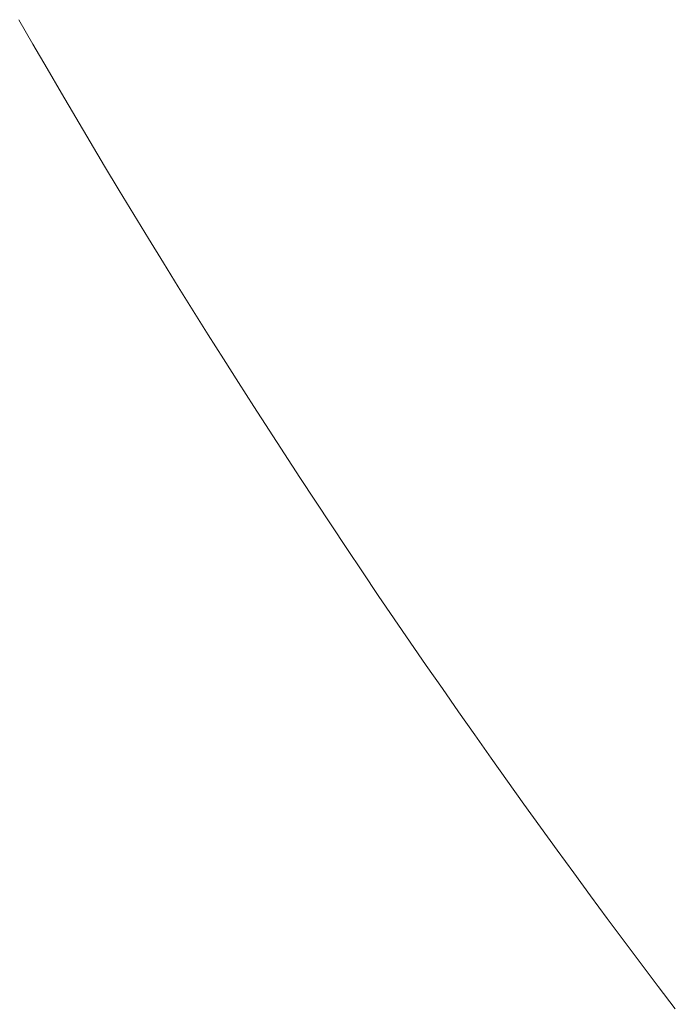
# Model space of a CAD drawing. Header units: centimetres. Extents: x -35.4 to 36.6, y -19.9 to 18.9.
# Tile 17 of 256: x -24.2869 to -24.2158, y -11.6051 to -11.4983. Entities that reach past the tile are written whole.
import ezdxf

# ---------------------------------------------------------------- set-up
doc = ezdxf.new("R2010")
doc.units = ezdxf.units.CM
doc.header["$LTSCALE"] = 2.54
doc.layers.add('Lucido design-1', color=7, linetype='Continuous')

# ---------------------------------------------------------------- blocks, each defined once
blk = doc.blocks.new('Gruppo-1')
at = {"color": 92, "linetype": 'Continuous', "lineweight": 9, "invisible_edges": 13}
for points in [[(-35.42, -19.9, 0), (-24.28551, -11.50094, 0), (-24.28705, -11.49828, 0), (-35.42, -19.9, 0)], [(-35.42, -19.9, -1.2), (-24.28551, -11.50094, -1.2), (-24.28705, -11.49828, -1.2), (-35.42, -19.9, -1.2)], [(-35.42, -19.9, 0), (-24.28397, -11.50359, 0), (-24.28551, -11.50094, 0), (-35.42, -19.9, 0)], [(-35.42, -19.9, -1.2), (-24.28397, -11.50359, -1.2), (-24.28551, -11.50094, -1.2), (-35.42, -19.9, -1.2)], [(-35.42, -19.9, 0), (-24.28242, -11.50624, 0), (-24.28397, -11.50359, 0), (-35.42, -19.9, 0)], [(-35.42, -19.9, -1.2), (-24.28242, -11.50624, -1.2), (-24.28397, -11.50359, -1.2), (-35.42, -19.9, -1.2)], [(-35.42, -19.9, 0), (-24.28087, -11.50888, 0), (-24.28242, -11.50624, 0), (-35.42, -19.9, 0)], [(-35.42, -19.9, -1.2), (-24.28087, -11.50888, -1.2), (-24.28242, -11.50624, -1.2), (-35.42, -19.9, -1.2)], [(-35.42, -19.9, 0), (-24.2793, -11.51152, 0), (-24.28087, -11.50888, 0), (-35.42, -19.9, 0)], [(-35.42, -19.9, -1.2), (-24.2793, -11.51152, -1.2), (-24.28087, -11.50888, -1.2), (-35.42, -19.9, -1.2)], [(-35.42, -19.9, 0), (-24.27773, -11.51416, 0), (-24.2793, -11.51152, 0), (-35.42, -19.9, 0)], [(-35.42, -19.9, -1.2), (-24.27773, -11.51416, -1.2), (-24.2793, -11.51152, -1.2), (-35.42, -19.9, -1.2)], [(-35.42, -19.9, 0), (-24.27615, -11.51679, 0), (-24.27773, -11.51416, 0), (-35.42, -19.9, 0)], [(-35.42, -19.9, -1.2), (-24.27615, -11.51679, -1.2), (-24.27773, -11.51416, -1.2), (-35.42, -19.9, -1.2)], [(-35.42, -19.9, 0), (-24.27456, -11.51941, 0), (-24.27615, -11.51679, 0), (-35.42, -19.9, 0)], [(-35.42, -19.9, -1.2), (-24.27456, -11.51941, -1.2), (-24.27615, -11.51679, -1.2), (-35.42, -19.9, -1.2)], [(-35.42, -19.9, 0), (-24.27296, -11.52203, 0), (-24.27456, -11.51941, 0), (-35.42, -19.9, 0)], [(-35.42, -19.9, -1.2), (-24.27296, -11.52203, -1.2), (-24.27456, -11.51941, -1.2), (-35.42, -19.9, -1.2)], [(-35.42, -19.9, 0), (-24.27136, -11.52464, 0), (-24.27296, -11.52203, 0), (-35.42, -19.9, 0)], [(-35.42, -19.9, -1.2), (-24.27136, -11.52464, -1.2), (-24.27296, -11.52203, -1.2), (-35.42, -19.9, -1.2)], [(-35.42, -19.9, 0), (-24.26974, -11.52725, 0), (-24.27136, -11.52464, 0), (-35.42, -19.9, 0)], [(-35.42, -19.9, -1.2), (-24.26974, -11.52725, -1.2), (-24.27136, -11.52464, -1.2), (-35.42, -19.9, -1.2)], [(-35.42, -19.9, 0), (-24.26812, -11.52986, 0), (-24.26974, -11.52725, 0), (-35.42, -19.9, 0)], [(-35.42, -19.9, -1.2), (-24.26812, -11.52986, -1.2), (-24.26974, -11.52725, -1.2), (-35.42, -19.9, -1.2)], [(-35.42, -19.9, 0), (-24.26649, -11.53246, 0), (-24.26812, -11.52986, 0), (-35.42, -19.9, 0)], [(-35.42, -19.9, -1.2), (-24.26649, -11.53246, -1.2), (-24.26812, -11.52986, -1.2), (-35.42, -19.9, -1.2)], [(-35.42, -19.9, 0), (-24.26485, -11.53505, 0), (-24.26649, -11.53246, 0), (-35.42, -19.9, 0)], [(-35.42, -19.9, -1.2), (-24.26485, -11.53505, -1.2), (-24.26649, -11.53246, -1.2), (-35.42, -19.9, -1.2)], [(-35.42, -19.9, 0), (-24.26321, -11.53764, 0), (-24.26485, -11.53505, 0), (-35.42, -19.9, 0)], [(-35.42, -19.9, -1.2), (-24.26321, -11.53764, -1.2), (-24.26485, -11.53505, -1.2), (-35.42, -19.9, -1.2)], [(-35.42, -19.9, 0), (-24.26155, -11.54023, 0), (-24.26321, -11.53764, 0), (-35.42, -19.9, 0)], [(-35.42, -19.9, -1.2), (-24.26155, -11.54023, -1.2), (-24.26321, -11.53764, -1.2), (-35.42, -19.9, -1.2)], [(-35.42, -19.9, 0), (-24.25989, -11.5428, 0), (-24.26155, -11.54023, 0), (-35.42, -19.9, 0)], [(-35.42, -19.9, -1.2), (-24.25989, -11.5428, -1.2), (-24.26155, -11.54023, -1.2), (-35.42, -19.9, -1.2)], [(-35.42, -19.9, 0), (-24.25822, -11.54538, 0), (-24.25989, -11.5428, 0), (-35.42, -19.9, 0)], [(-35.42, -19.9, -1.2), (-24.25822, -11.54538, -1.2), (-24.25989, -11.5428, -1.2), (-35.42, -19.9, -1.2)], [(-35.42, -19.9, 0), (-24.25655, -11.54795, 0), (-24.25822, -11.54538, 0), (-35.42, -19.9, 0)], [(-35.42, -19.9, -1.2), (-24.25655, -11.54795, -1.2), (-24.25822, -11.54538, -1.2), (-35.42, -19.9, -1.2)], [(-35.42, -19.9, 0), (-24.25486, -11.55051, 0), (-24.25655, -11.54795, 0), (-35.42, -19.9, 0)], [(-35.42, -19.9, -1.2), (-24.25486, -11.55051, -1.2), (-24.25655, -11.54795, -1.2), (-35.42, -19.9, -1.2)], [(-35.42, -19.9, 0), (-24.25317, -11.55307, 0), (-24.25486, -11.55051, 0), (-35.42, -19.9, 0)], [(-35.42, -19.9, -1.2), (-24.25317, -11.55307, -1.2), (-24.25486, -11.55051, -1.2), (-35.42, -19.9, -1.2)], [(-35.42, -19.9, 0), (-24.25147, -11.55562, 0), (-24.25317, -11.55307, 0), (-35.42, -19.9, 0)], [(-35.42, -19.9, -1.2), (-24.25147, -11.55562, -1.2), (-24.25317, -11.55307, -1.2), (-35.42, -19.9, -1.2)], [(-35.42, -19.9, 0), (-24.24976, -11.55817, 0), (-24.25147, -11.55562, 0), (-35.42, -19.9, 0)], [(-35.42, -19.9, -1.2), (-24.24976, -11.55817, -1.2), (-24.25147, -11.55562, -1.2), (-35.42, -19.9, -1.2)], [(-35.42, -19.9, 0), (-24.24805, -11.56072, 0), (-24.24976, -11.55817, 0), (-35.42, -19.9, 0)], [(-35.42, -19.9, -1.2), (-24.24805, -11.56072, -1.2), (-24.24976, -11.55817, -1.2), (-35.42, -19.9, -1.2)], [(-35.42, -19.9, 0), (-24.24632, -11.56325, 0), (-24.24805, -11.56072, 0), (-35.42, -19.9, 0)], [(-35.42, -19.9, -1.2), (-24.24632, -11.56325, -1.2), (-24.24805, -11.56072, -1.2), (-35.42, -19.9, -1.2)], [(-35.42, -19.9, 0), (-24.24459, -11.56579, 0), (-24.24632, -11.56325, 0), (-35.42, -19.9, 0)], [(-35.42, -19.9, -1.2), (-24.24459, -11.56579, -1.2), (-24.24632, -11.56325, -1.2), (-35.42, -19.9, -1.2)], [(-35.42, -19.9, 0), (-24.24285, -11.56831, 0), (-24.24459, -11.56579, 0), (-35.42, -19.9, 0)], [(-35.42, -19.9, -1.2), (-24.24285, -11.56831, -1.2), (-24.24459, -11.56579, -1.2), (-35.42, -19.9, -1.2)], [(-35.42, -19.9, 0), (-24.2411, -11.57083, 0), (-24.24285, -11.56831, 0), (-35.42, -19.9, 0)], [(-35.42, -19.9, -1.2), (-24.2411, -11.57083, -1.2), (-24.24285, -11.56831, -1.2), (-35.42, -19.9, -1.2)], [(-35.42, -19.9, 0), (-24.23935, -11.57335, 0), (-24.2411, -11.57083, 0), (-35.42, -19.9, 0)], [(-35.42, -19.9, -1.2), (-24.23935, -11.57335, -1.2), (-24.2411, -11.57083, -1.2), (-35.42, -19.9, -1.2)], [(-35.42, -19.9, 0), (-24.23758, -11.57586, 0), (-24.23935, -11.57335, 0), (-35.42, -19.9, 0)], [(-35.42, -19.9, -1.2), (-24.23758, -11.57586, -1.2), (-24.23935, -11.57335, -1.2), (-35.42, -19.9, -1.2)], [(-35.42, -19.9, 0), (-24.23581, -11.57837, 0), (-24.23758, -11.57586, 0), (-35.42, -19.9, 0)], [(-35.42, -19.9, -1.2), (-24.23581, -11.57837, -1.2), (-24.23758, -11.57586, -1.2), (-35.42, -19.9, -1.2)], [(-35.42, -19.9, 0), (-24.23404, -11.58087, 0), (-24.23581, -11.57837, 0), (-35.42, -19.9, 0)], [(-35.42, -19.9, -1.2), (-24.23404, -11.58087, -1.2), (-24.23581, -11.57837, -1.2), (-35.42, -19.9, -1.2)], [(-35.42, -19.9, 0), (-24.23225, -11.58336, 0), (-24.23404, -11.58087, 0), (-35.42, -19.9, 0)], [(-35.42, -19.9, -1.2), (-24.23225, -11.58336, -1.2), (-24.23404, -11.58087, -1.2), (-35.42, -19.9, -1.2)], [(-35.42, -19.9, 0), (-24.23046, -11.58585, 0), (-24.23225, -11.58336, 0), (-35.42, -19.9, 0)], [(-35.42, -19.9, -1.2), (-24.23046, -11.58585, -1.2), (-24.23225, -11.58336, -1.2), (-35.42, -19.9, -1.2)], [(-35.42, -19.9, 0), (-24.22866, -11.58834, 0), (-24.23046, -11.58585, 0), (-35.42, -19.9, 0)], [(-35.42, -19.9, -1.2), (-24.22866, -11.58834, -1.2), (-24.23046, -11.58585, -1.2), (-35.42, -19.9, -1.2)], [(-35.42, -19.9, 0), (-24.22685, -11.59081, 0), (-24.22866, -11.58834, 0), (-35.42, -19.9, 0)], [(-35.42, -19.9, -1.2), (-24.22685, -11.59081, -1.2), (-24.22866, -11.58834, -1.2), (-35.42, -19.9, -1.2)], [(-35.42, -19.9, 0), (-24.22503, -11.59329, 0), (-24.22685, -11.59081, 0), (-35.42, -19.9, 0)], [(-35.42, -19.9, -1.2), (-24.22503, -11.59329, -1.2), (-24.22685, -11.59081, -1.2), (-35.42, -19.9, -1.2)], [(-35.42, -19.9, 0), (-24.22321, -11.59575, 0), (-24.22503, -11.59329, 0), (-35.42, -19.9, 0)], [(-35.42, -19.9, -1.2), (-24.22321, -11.59575, -1.2), (-24.22503, -11.59329, -1.2), (-35.42, -19.9, -1.2)], [(-35.42, -19.9, 0), (-24.22138, -11.59821, 0), (-24.22321, -11.59575, 0), (-35.42, -19.9, 0)], [(-35.42, -19.9, -1.2), (-24.22138, -11.59821, -1.2), (-24.22321, -11.59575, -1.2), (-35.42, -19.9, -1.2)], [(-35.42, -19.9, 0), (-24.21954, -11.60067, 0), (-24.22138, -11.59821, 0), (-35.42, -19.9, 0)], [(-35.42, -19.9, -1.2), (-24.21954, -11.60067, -1.2), (-24.22138, -11.59821, -1.2), (-35.42, -19.9, -1.2)], [(-35.42, -19.9, 0), (-24.21769, -11.60312, 0), (-24.21954, -11.60067, 0), (-35.42, -19.9, 0)], [(-35.42, -19.9, -1.2), (-24.21769, -11.60312, -1.2), (-24.21954, -11.60067, -1.2), (-35.42, -19.9, -1.2)], [(-35.42, -19.9, 0), (-24.21584, -11.60556, 0), (-24.21769, -11.60312, 0), (-35.42, -19.9, 0)], [(-35.42, -19.9, -1.2), (-24.21584, -11.60556, -1.2), (-24.21769, -11.60312, -1.2), (-35.42, -19.9, -1.2)]]:
    blk.add_3dface(points, dxfattribs=at)
at = {"color": 92, "linetype": 'Continuous', "lineweight": 9}
for points in [[(-24.28705, -11.49828, -1.2), (-24.28705, -11.49828, 0), (-24.28551, -11.50094, 0), (-24.28551, -11.50094, -1.2)], [(-24.28551, -11.50094, -1.2), (-24.28551, -11.50094, 0), (-24.28397, -11.50359, 0), (-24.28397, -11.50359, -1.2)], [(-24.28397, -11.50359, -1.2), (-24.28397, -11.50359, 0), (-24.28242, -11.50624, 0), (-24.28242, -11.50624, -1.2)], [(-24.28242, -11.50624, -1.2), (-24.28242, -11.50624, 0), (-24.28087, -11.50888, 0), (-24.28087, -11.50888, -1.2)], [(-24.28087, -11.50888, -1.2), (-24.28087, -11.50888, 0), (-24.2793, -11.51152, 0), (-24.2793, -11.51152, -1.2)], [(-24.2793, -11.51152, -1.2), (-24.2793, -11.51152, 0), (-24.27773, -11.51416, 0), (-24.27773, -11.51416, -1.2)], [(-24.27773, -11.51416, -1.2), (-24.27773, -11.51416, 0), (-24.27615, -11.51679, 0), (-24.27615, -11.51679, -1.2)], [(-24.27615, -11.51679, -1.2), (-24.27615, -11.51679, 0), (-24.27456, -11.51941, 0), (-24.27456, -11.51941, -1.2)], [(-24.27456, -11.51941, -1.2), (-24.27456, -11.51941, 0), (-24.27296, -11.52203, 0), (-24.27296, -11.52203, -1.2)], [(-24.27296, -11.52203, -1.2), (-24.27296, -11.52203, 0), (-24.27136, -11.52464, 0), (-24.27136, -11.52464, -1.2)], [(-24.27136, -11.52464, -1.2), (-24.27136, -11.52464, 0), (-24.26974, -11.52725, 0), (-24.26974, -11.52725, -1.2)], [(-24.26974, -11.52725, -1.2), (-24.26974, -11.52725, 0), (-24.26812, -11.52986, 0), (-24.26812, -11.52986, -1.2)], [(-24.26812, -11.52986, -1.2), (-24.26812, -11.52986, 0), (-24.26649, -11.53246, 0), (-24.26649, -11.53246, -1.2)], [(-24.26649, -11.53246, -1.2), (-24.26649, -11.53246, 0), (-24.26485, -11.53505, 0), (-24.26485, -11.53505, -1.2)], [(-24.26485, -11.53505, -1.2), (-24.26485, -11.53505, 0), (-24.26321, -11.53764, 0), (-24.26321, -11.53764, -1.2)], [(-24.26321, -11.53764, -1.2), (-24.26321, -11.53764, 0), (-24.26155, -11.54023, 0), (-24.26155, -11.54023, -1.2)], [(-24.26155, -11.54023, -1.2), (-24.26155, -11.54023, 0), (-24.25989, -11.5428, 0), (-24.25989, -11.5428, -1.2)], [(-24.25989, -11.5428, -1.2), (-24.25989, -11.5428, 0), (-24.25822, -11.54538, 0), (-24.25822, -11.54538, -1.2)], [(-24.25822, -11.54538, -1.2), (-24.25822, -11.54538, 0), (-24.25655, -11.54795, 0), (-24.25655, -11.54795, -1.2)], [(-24.25655, -11.54795, -1.2), (-24.25655, -11.54795, 0), (-24.25486, -11.55051, 0), (-24.25486, -11.55051, -1.2)], [(-24.25486, -11.55051, -1.2), (-24.25486, -11.55051, 0), (-24.25317, -11.55307, 0), (-24.25317, -11.55307, -1.2)], [(-24.25317, -11.55307, -1.2), (-24.25317, -11.55307, 0), (-24.25147, -11.55562, 0), (-24.25147, -11.55562, -1.2)], [(-24.25147, -11.55562, -1.2), (-24.25147, -11.55562, 0), (-24.24976, -11.55817, 0), (-24.24976, -11.55817, -1.2)], [(-24.24976, -11.55817, -1.2), (-24.24976, -11.55817, 0), (-24.24805, -11.56072, 0), (-24.24805, -11.56072, -1.2)], [(-24.24805, -11.56072, -1.2), (-24.24805, -11.56072, 0), (-24.24632, -11.56325, 0), (-24.24632, -11.56325, -1.2)], [(-24.24632, -11.56325, -1.2), (-24.24632, -11.56325, 0), (-24.24459, -11.56579, 0), (-24.24459, -11.56579, -1.2)], [(-24.24459, -11.56579, -1.2), (-24.24459, -11.56579, 0), (-24.24285, -11.56831, 0), (-24.24285, -11.56831, -1.2)], [(-24.24285, -11.56831, -1.2), (-24.24285, -11.56831, 0), (-24.2411, -11.57083, 0), (-24.2411, -11.57083, -1.2)], [(-24.2411, -11.57083, -1.2), (-24.2411, -11.57083, 0), (-24.23935, -11.57335, 0), (-24.23935, -11.57335, -1.2)], [(-24.23935, -11.57335, -1.2), (-24.23935, -11.57335, 0), (-24.23758, -11.57586, 0), (-24.23758, -11.57586, -1.2)], [(-24.23758, -11.57586, -1.2), (-24.23758, -11.57586, 0), (-24.23581, -11.57837, 0), (-24.23581, -11.57837, -1.2)], [(-24.23581, -11.57837, -1.2), (-24.23581, -11.57837, 0), (-24.23404, -11.58087, 0), (-24.23404, -11.58087, -1.2)], [(-24.23404, -11.58087, -1.2), (-24.23404, -11.58087, 0), (-24.23225, -11.58336, 0), (-24.23225, -11.58336, -1.2)], [(-24.23225, -11.58336, -1.2), (-24.23225, -11.58336, 0), (-24.23046, -11.58585, 0), (-24.23046, -11.58585, -1.2)], [(-24.23046, -11.58585, -1.2), (-24.23046, -11.58585, 0), (-24.22866, -11.58834, 0), (-24.22866, -11.58834, -1.2)], [(-24.22866, -11.58834, -1.2), (-24.22866, -11.58834, 0), (-24.22685, -11.59081, 0), (-24.22685, -11.59081, -1.2)], [(-24.22685, -11.59081, -1.2), (-24.22685, -11.59081, 0), (-24.22503, -11.59329, 0), (-24.22503, -11.59329, -1.2)], [(-24.22503, -11.59329, -1.2), (-24.22503, -11.59329, 0), (-24.22321, -11.59575, 0), (-24.22321, -11.59575, -1.2)], [(-24.22321, -11.59575, -1.2), (-24.22321, -11.59575, 0), (-24.22138, -11.59821, 0), (-24.22138, -11.59821, -1.2)], [(-24.22138, -11.59821, -1.2), (-24.22138, -11.59821, 0), (-24.21954, -11.60067, 0), (-24.21954, -11.60067, -1.2)], [(-24.21954, -11.60067, -1.2), (-24.21954, -11.60067, 0), (-24.21769, -11.60312, 0), (-24.21769, -11.60312, -1.2)], [(-24.21769, -11.60312, -1.2), (-24.21769, -11.60312, 0), (-24.21584, -11.60556, 0), (-24.21584, -11.60556, -1.2)]]:
    blk.add_3dface(points, dxfattribs=at)

msp = doc.modelspace()

# ---------------------------------------------------------------- block references
at = {"layer": 'Lucido design-1', "color": 7}
msp.add_blockref('Gruppo-1', (0, 0), dxfattribs=at)

doc.saveas('drawing.dxf')
